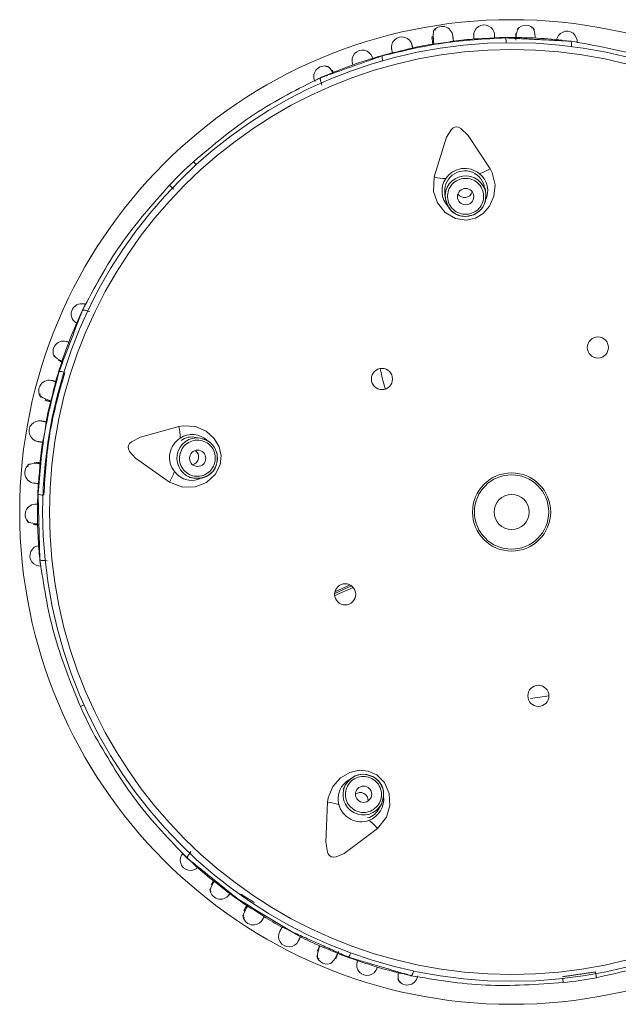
# Model space of a CAD drawing. Header units: millimetres. Extents: x 326.68 to 326.96, y 267.5 to 269.2.
# Tile 3 of 7: x 326.7857 to 326.8225, y 268.4546 to 268.515. Entities that reach past the tile are written whole.
import ezdxf

# ---------------------------------------------------------------- set-up
doc = ezdxf.new("R2010")
doc.units = ezdxf.units.MM
doc.layers.add('SANINDUSA', color=3, linetype='Continuous')

msp = doc.modelspace()

# ---------------------------------------------------------------- linework, layer by layer
at = {"layer": 'SANINDUSA', "linetype": 'Continuous', "lineweight": 15}
for p, q in [((326.8110872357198, 268.5138735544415), (326.8110968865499, 268.5138158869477)), ((326.8111588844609, 268.5136572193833), (326.8111755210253, 268.5135001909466)), ((326.8049971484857, 268.511765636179), (326.8049478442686, 268.5118850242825)), ((326.8042934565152, 268.5109748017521), (326.8042766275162, 268.5110901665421)), ((326.8118502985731, 268.5042621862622), (326.8118908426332, 268.503984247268)), ((326.8143646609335, 268.5043451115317), (326.8143241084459, 268.5046231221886)), ((326.814343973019, 268.5038782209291), (326.8143646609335, 268.5043451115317)), ((326.789940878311, 268.4971007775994), (326.7900557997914, 268.4970811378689)), ((326.7968584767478, 268.4893150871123), (326.7965815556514, 268.4893624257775)), ((326.797296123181, 268.4891511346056), (326.7968584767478, 268.4893150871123)), ((326.7867396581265, 268.4878002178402), (326.7866288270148, 268.4878112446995)), ((326.7961603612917, 268.4868981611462), (326.7964372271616, 268.4868508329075)), ((326.7868466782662, 268.4841523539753), (326.7868417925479, 268.4851003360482)), ((326.7874410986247, 268.4817854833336), (326.7873261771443, 268.4818051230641)), ((326.8061229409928, 268.4802424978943), (326.8050940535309, 268.4797779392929)), ((326.8062189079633, 268.4801561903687), (326.8050983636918, 268.4796502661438)), ((326.8060352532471, 268.4803036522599), (326.8051106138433, 268.4798861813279)), ((326.805743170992, 268.4680211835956), (326.8056125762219, 268.4677724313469)), ((326.8060343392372, 268.4683867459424), (326.805743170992, 268.4680211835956)), ((326.8078260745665, 268.4666103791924), (326.8079566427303, 268.4668590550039)), ((326.7962008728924, 268.4638480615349), (326.796255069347, 268.4639512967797)), ((326.7976701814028, 268.4621424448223), (326.7976719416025, 268.4621648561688)), ((326.7995747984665, 268.4604035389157), (326.799513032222, 268.460310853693))]:
    msp.add_line(p, q, dxfattribs=at)
at = {"layer": 'SANINDUSA', "linetype": 'Continuous', "lineweight": 15, "flags": 128}
for points in [[(326.8112963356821, 268.5143751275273), (326.8111890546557, 268.5143512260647), (326.811144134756, 268.5141083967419), (326.8111567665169, 268.5136772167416), (326.8111588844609, 268.5136572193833)], [(326.8173992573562, 268.513859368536), (326.8173973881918, 268.5139305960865), (326.8173554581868, 268.5142698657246), (326.8172796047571, 268.5144637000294), (326.8171683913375, 268.5144841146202)], [(326.8110642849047, 268.5138548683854), (326.811073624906, 268.5139548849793), (326.8111114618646, 268.5139380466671)], [(326.8162119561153, 268.5141412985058), (326.81621010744, 268.5139296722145), (326.8162083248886, 268.5137257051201)], [(326.8196329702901, 268.5133433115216), (326.819636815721, 268.5133963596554), (326.8196381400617, 268.5134598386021), (326.819635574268, 268.5135181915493), (326.8196292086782, 268.5135694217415), (326.8196192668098, 268.5136117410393), (326.8196060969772, 268.5136435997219), (326.8195901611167, 268.5136639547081), (326.8195720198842, 268.5136720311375)], [(326.804983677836, 268.5117199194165), (326.8049699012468, 268.5117465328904), (326.8048093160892, 268.5119891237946), (326.8046674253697, 268.5121175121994), (326.8045542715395, 268.5121060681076)], [(326.8146310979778, 268.5058371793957), (326.8132792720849, 268.5078753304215), (326.8128415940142, 268.5083078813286), (326.8126949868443, 268.5083868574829), (326.8125729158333, 268.5084139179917), (326.8124675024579, 268.5084023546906), (326.8123713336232, 268.5083588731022), (326.8122374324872, 268.5082397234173), (326.8119661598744, 268.5077779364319), (326.8112092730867, 268.505338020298)], [(326.7964207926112, 268.506276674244), (326.7964209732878, 268.5062764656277), (326.7964316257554, 268.506264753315), (326.796452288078, 268.506242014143), (326.7964820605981, 268.5062092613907), (326.7965196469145, 268.5061678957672), (326.7965634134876, 268.5061197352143), (326.7965875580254, 268.506093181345)], [(326.8112092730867, 268.505338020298), (326.8111685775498, 268.5044527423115), (326.811413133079, 268.5037436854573), (326.8118850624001, 268.5031628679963), (326.8125142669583, 268.5027947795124), (326.813178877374, 268.5026928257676), (326.8137426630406, 268.5028204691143), (326.8142037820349, 268.503102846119), (326.8145969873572, 268.5035474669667), (326.8148676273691, 268.5041546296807), (326.8149365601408, 268.5048651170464), (326.8147611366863, 268.505584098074), (326.8146310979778, 268.5058371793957)], [(326.8143336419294, 268.5038806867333), (326.8143671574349, 268.5040097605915), (326.8143647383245, 268.5043445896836)], [(326.8118907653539, 268.5039847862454), (326.8119972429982, 268.5036346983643), (326.8121394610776, 268.5034168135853)], [(326.8118908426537, 268.5039842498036), (326.8120538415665, 268.5035260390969), (326.812131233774, 268.5034114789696)], [(326.7881135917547, 268.4940984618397), (326.7883142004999, 268.4940313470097), (326.788323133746, 268.4940283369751)], [(326.7870054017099, 268.4920376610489), (326.7869848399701, 268.4919266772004), (326.7871700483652, 268.4917932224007), (326.7875329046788, 268.4916443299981), (326.7876519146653, 268.4916070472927)], [(326.7873959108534, 268.4916129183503), (326.7873030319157, 268.4916615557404), (326.7873391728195, 268.491705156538)], [(326.7955217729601, 268.4900295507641), (326.7931656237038, 268.4893737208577), (326.7926190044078, 268.4890911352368), (326.7924985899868, 268.4889760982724), (326.7924351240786, 268.4888683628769), (326.7924135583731, 268.4887645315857), (326.7924251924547, 268.4886596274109), (326.7924971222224, 268.4884954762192), (326.7928525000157, 268.4880947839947), (326.7949390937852, 268.4866209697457)], [(326.7949390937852, 268.4866209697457), (326.7957684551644, 268.4863087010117), (326.7965184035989, 268.4863221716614), (326.7972166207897, 268.4865915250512), (326.7977611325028, 268.4870761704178), (326.7980634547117, 268.4876767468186), (326.7981162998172, 268.4882523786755), (326.7979902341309, 268.4887782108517), (326.7976888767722, 268.4892895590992), (326.7971950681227, 268.4897345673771), (326.7965406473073, 268.4900196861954), (326.7958026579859, 268.4900750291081), (326.7955217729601, 268.4900295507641)], [(326.7972905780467, 268.4891420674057), (326.797178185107, 268.489213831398), (326.7968590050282, 268.4893150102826)], [(326.7869903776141, 268.4877497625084), (326.7868680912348, 268.4877542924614), (326.7864807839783, 268.487735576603), (326.7862631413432, 268.4876730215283), (326.7862443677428, 268.4875637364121)], [(326.7964366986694, 268.4868509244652), (326.7968025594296, 268.4868440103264), (326.7970537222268, 268.4869119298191)], [(326.7964372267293, 268.4868508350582), (326.7969233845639, 268.4868642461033), (326.797056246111, 268.4869024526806)], [(326.7862283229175, 268.4843040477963), (326.786244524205, 268.4841902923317), (326.7864375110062, 268.4841078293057), (326.7867797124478, 268.4840560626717), (326.7868538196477, 268.4840521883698)], [(326.7866063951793, 268.4840142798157), (326.7868178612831, 268.4840198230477), (326.7868272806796, 268.4840200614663)], [(326.7873129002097, 268.4818041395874), (326.787259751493, 268.4818015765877), (326.7871962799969, 268.4818018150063), (326.7871379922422, 268.4818058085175), (326.7870869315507, 268.481813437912), (326.7870448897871, 268.4818244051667), (326.7870133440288, 268.4818383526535), (326.7869934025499, 268.4818547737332), (326.7869857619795, 268.4818731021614)], [(326.7894765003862, 268.4728463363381), (326.7894767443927, 268.4728464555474), (326.7894911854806, 268.4728529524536), (326.789519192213, 268.4728655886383), (326.7895595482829, 268.472883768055), (326.7896104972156, 268.4729067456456), (326.7896698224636, 268.4729334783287), (326.7897025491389, 268.4729482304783)], [(326.807712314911, 268.4653632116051), (326.808265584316, 268.4660554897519), (326.8084845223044, 268.4667728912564), (326.8084441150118, 268.4675201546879), (326.8081514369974, 268.468187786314), (326.8076736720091, 268.4686609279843), (326.8071425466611, 268.4688890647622), (326.8066035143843, 268.4689316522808), (326.8060240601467, 268.4688030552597), (326.8054482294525, 268.4684709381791), (326.8049748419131, 268.4679366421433), (326.8046941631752, 268.4672518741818), (326.8046506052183, 268.4669706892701)], [(326.8060412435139, 268.4683786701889), (326.8059382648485, 268.4682939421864), (326.8057434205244, 268.4680216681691)], [(326.8079563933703, 268.4668585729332), (326.808076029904, 268.4672043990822), (326.8080890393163, 268.4674642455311)], [(326.8079566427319, 268.4668590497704), (326.8080941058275, 268.467325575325), (326.8080988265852, 268.4674637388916)], [(326.8046506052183, 268.4669706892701), (326.8045462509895, 268.4645271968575), (326.804646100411, 268.4639200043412), (326.8047182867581, 268.4637699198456), (326.8048011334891, 268.4636762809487), (326.8048932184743, 268.4636236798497), (326.8049965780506, 268.4636023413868), (326.8051749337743, 268.463620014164), (326.8056658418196, 268.4638341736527), (326.807712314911, 268.4653632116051)], [(326.7961920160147, 268.4638381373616), (326.7961577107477, 268.4637974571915), (326.7961193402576, 268.4637468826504), (326.7960871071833, 268.4636981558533), (326.796062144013, 268.4636529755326), (326.7960453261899, 268.4636129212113), (326.7960372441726, 268.4635793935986), (326.7960381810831, 268.4635535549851), (326.7960481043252, 268.4635363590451)], [(326.797695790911, 268.4621076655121), (326.7976554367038, 268.462048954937), (326.7974899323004, 268.4617498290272), (326.7974373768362, 268.4615484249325), (326.7975153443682, 268.4614665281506)], [(326.7977316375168, 268.4621972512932), (326.7976477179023, 268.4620927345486), (326.7975155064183, 268.4619274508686)], [(326.7997370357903, 268.4606012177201), (326.7996756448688, 268.4604953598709), (326.7995103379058, 268.4601446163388), (326.7994633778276, 268.4599230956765), (326.7995510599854, 268.4598552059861)], [(326.8041684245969, 268.4581829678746), (326.8041113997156, 268.4580535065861), (326.804012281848, 268.4578274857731)], [(326.8041824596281, 268.4581523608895), (326.8041403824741, 268.4580374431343), (326.8040384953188, 268.4576633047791), (326.8040307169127, 268.4574369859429), (326.8041288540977, 268.4573853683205)], [(326.8051517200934, 268.4573583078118), (326.8052421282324, 268.4575878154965), (326.8053280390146, 268.4578059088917)], [(326.8089977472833, 268.4565408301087), (326.808993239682, 268.4565112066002), (326.8089805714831, 268.4562205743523), (326.8090198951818, 268.4560332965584), (326.8091181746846, 268.4559760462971)], [(326.8191247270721, 268.4559113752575), (326.8191246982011, 268.4559116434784), (326.8191229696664, 268.455927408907), (326.8191196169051, 268.4559579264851), (326.8191147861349, 268.4560019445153), (326.8191086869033, 268.4560574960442), (326.8191015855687, 268.4561221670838), (326.819097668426, 268.456157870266)]]:
    msp.add_lwpolyline(points, dxfattribs=at)
at = {"layer": 'SANINDUSA', "linetype": 'Continuous', "lineweight": 15}
for centre, radius in [((326.8159550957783, 268.4847825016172), 0.03020728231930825), ((326.8159550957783, 268.4847825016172), 0.02879663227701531), ((326.8159550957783, 268.4847825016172), 0.02837947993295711), ((326.813132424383, 268.5041353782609), 0.0004994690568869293), ((326.821254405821, 268.4948759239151), 0.0006500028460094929), ((326.8079932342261, 268.4929415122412), 0.0006499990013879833), ((326.7966771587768, 268.4880783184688), 0.0004994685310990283), ((326.8159550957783, 268.4847825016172), 0.002400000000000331), ((326.8159550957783, 268.4847825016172), 0.002279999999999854), ((326.8159550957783, 268.4847825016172), 0.001079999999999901), ((326.8057351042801, 268.47973157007), 0.000650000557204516), ((326.8176006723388, 268.4735018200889), 0.0006500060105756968), ((326.8068633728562, 268.4674665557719), 0.0004994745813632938)]:
    msp.add_circle(centre, radius, dxfattribs=at)
for centre, radius, start, end in [((326.8116930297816, 268.51392727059), 0.0006539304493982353, 4.088924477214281, 149.6603536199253), ((326.814269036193, 268.5140296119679), 0.0006391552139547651, 2.960288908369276, 183.725246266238), ((326.8172110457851, 268.513955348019), 0.0009716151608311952, 146.002843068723, 183.7627944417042), ((326.8168230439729, 268.5140177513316), 0.0006380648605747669, 33.32571290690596, 142.1482508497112), ((326.8092159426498, 268.5132925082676), 0.000639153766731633, 12.9596286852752, 193.7247226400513), ((326.8159550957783, 268.4847825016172), 0.0291155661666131, 94.43498410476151, 97.07192542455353), ((326.8128615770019, 268.5381918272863), 0.02439908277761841, 271.9794465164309, 274.7868047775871), ((326.8159550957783, 268.4847825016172), 0.0291155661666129, 89.24097599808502, 92.16301116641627), ((326.8149622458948, 268.5136094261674), 0.0006629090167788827, 357.2161588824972, 23.50866581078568), ((326.8325830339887, 269.0431434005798), 0.52949736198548, 268.2422575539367, 268.3451454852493), ((326.8159550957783, 268.4847825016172), 0.02911556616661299, 83.86323131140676, 87.3661155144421), ((326.8193466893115, 268.5136510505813), 0.0006341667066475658, 352.9491620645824, 173.735369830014), ((326.8036417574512, 268.5368095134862), 0.02436452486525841, 281.9779187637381, 284.789730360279), ((326.8159550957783, 268.4847825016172), 0.02911556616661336, 99.48296708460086, 102.1600734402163), ((326.8103807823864, 268.5229961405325), 0.00953278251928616, 274.4790953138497, 282.1192087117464), ((326.8067928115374, 268.5124877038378), 0.000636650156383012, 17.95791373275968, 198.726891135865), ((326.8109126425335, 268.4993866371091), 0.01366529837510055, 104.825184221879, 109.4502910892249), ((326.8159550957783, 268.4847825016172), 0.02911556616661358, 104.4389529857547, 107.44776305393), ((326.8086716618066, 268.5126918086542), 0.0006629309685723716, 173.0910432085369, 199.3822746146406), ((326.8044522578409, 268.511509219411), 0.0006416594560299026, 60.13836531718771, 206.3965982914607), ((326.8159550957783, 268.4847825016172), 0.02911556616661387, 109.2327220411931, 112.338415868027), ((326.8159550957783, 268.4847825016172), 0.02911556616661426, 113.2019280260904, 114.4485533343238), ((326.8159550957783, 268.4847825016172), 0.02911556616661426, 112.338415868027, 113.2019280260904), ((326.8159550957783, 268.4847825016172), 0.02904641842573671, 132.2651577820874, 136.3299595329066), ((326.8119472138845, 268.5080206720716), 0.002782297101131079, 254.6195480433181, 269.3756748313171), ((326.813081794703, 268.5044794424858), 0.001237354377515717, 6.634796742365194, 190.0788439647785), ((326.8131281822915, 268.5041617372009), 0.001250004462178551, 8.436349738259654, 188.1629812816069), ((326.8130839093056, 268.504465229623), 0.001399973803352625, 50.12883961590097, 146.4698993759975), ((326.813157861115, 268.5081965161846), 0.002781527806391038, 287.2215641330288, 301.9818258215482), ((326.8131770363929, 268.5045047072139), 0.001310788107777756, 333.1929674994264, 52.14722836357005), ((326.8130151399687, 268.504473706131), 0.001338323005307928, 145.1460256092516, 224.734683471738), ((326.8130681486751, 268.5045605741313), 0.0004859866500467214, 213.7819032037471, 278.5154883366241), ((326.8130865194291, 268.5045402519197), 0.0004634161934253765, 276.6409296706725, 345.9296206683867), ((326.8131285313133, 268.5041680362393), 0.001249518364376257, 278.2418483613, 346.5882229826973), ((326.8131954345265, 268.5041082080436), 0.001160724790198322, 281.0656342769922, 348.695884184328), ((326.8131263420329, 268.5041685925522), 0.001250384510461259, 217.2651618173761, 278.3374763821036), ((326.8130710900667, 268.5040275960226), 0.001113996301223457, 213.2491271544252, 288.1559520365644), ((326.7895453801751, 268.4969332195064), 0.0006312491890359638, 64.60999060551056, 238.0920024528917), ((326.8159550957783, 268.4847825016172), 0.02911556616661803, 154.1493094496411, 155.2960035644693), ((326.8159550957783, 268.4847825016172), 0.02911556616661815, 155.2960035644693, 156.10153136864), ((326.8159550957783, 268.4847825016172), 0.0291155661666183, 156.10153136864, 159.3619053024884), ((326.7884407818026, 268.4946250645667), 0.0006469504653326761, 66.3387083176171, 212.0851255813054), ((326.4266679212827, 268.6242336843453), 0.3843997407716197, 340.2197142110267, 340.3614453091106), ((326.7885556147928, 268.4949017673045), 0.000874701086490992, 214.7594986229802, 257.0139059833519), ((326.8159550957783, 268.4847825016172), 0.02911556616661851, 161.2329561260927, 164.1582393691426), ((326.7882322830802, 268.4927461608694), 0.0006629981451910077, 69.22225599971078, 95.5111840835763), ((326.8218063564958, 268.4963912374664), 0.01419999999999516, 191.4844736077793, 196.5531442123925), ((326.7875726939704, 268.492218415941), 0.0006509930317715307, 71.03424484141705, 216.7614709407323), ((326.7643270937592, 268.4983120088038), 0.02427160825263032, 343.9730221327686, 346.7956171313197), ((326.8159550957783, 268.4847825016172), 0.02911556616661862, 166.4384558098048, 169.0806804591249), ((326.7869651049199, 268.4897381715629), 0.0006416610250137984, 79.96313616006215, 260.7225722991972), ((326.7778958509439, 268.4912884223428), 0.009526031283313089, 346.4771196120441, 354.1226953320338), ((326.7928225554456, 268.4893574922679), 0.002781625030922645, 359.2219251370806, 13.98137263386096), ((326.8159550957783, 268.4847825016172), 0.02911556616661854, 171.4831599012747, 174.1532050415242), ((326.7963485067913, 268.4881341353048), 0.001400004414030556, 122.1300758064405, 218.4687494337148), ((326.7966507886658, 268.4880824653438), 0.001250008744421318, 80.43598341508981, 260.1628521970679), ((326.7963386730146, 268.4882073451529), 0.001333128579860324, 45.81830569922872, 123.4456966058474), ((326.796306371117, 268.4883270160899), 0.00105809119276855, 75.11699805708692, 127.3203073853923), ((326.7967223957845, 268.4881298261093), 0.001160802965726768, 353.0681737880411, 60.69401947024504), ((326.7966453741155, 268.4880849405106), 0.001249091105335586, 350.2294164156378, 58.60212116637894), ((326.79627794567, 268.4881598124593), 0.0004633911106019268, 348.6388896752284, 57.92952371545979), ((326.7657054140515, 268.4889008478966), 0.02131938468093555, 353.7853680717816, 356.9718501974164), ((326.7962529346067, 268.4881485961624), 0.0004859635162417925, 285.7807727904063, 350.5166278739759), ((326.7967607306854, 268.4879866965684), 0.001113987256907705, 285.2488335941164, 0.1560604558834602), ((326.7966436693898, 268.4880828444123), 0.001250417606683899, 289.265810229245, 350.3373253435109), ((326.7867148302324, 268.4871967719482), 0.0006508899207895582, 123.0408415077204, 269.6024484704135), ((326.7926166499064, 268.4881513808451), 0.0027813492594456, 326.6164838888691, 341.3775283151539), ((326.7963176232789, 268.4880418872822), 0.001319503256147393, 216.1661818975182, 298.6507158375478), ((326.8159550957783, 268.4847825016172), 0.02911556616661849, 176.4342556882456, 179.37897362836), ((326.7871611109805, 268.4864801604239), 0.0006630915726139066, 245.0926694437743, 271.3783462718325), ((326.7867337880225, 268.4846210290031), 0.0006469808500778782, 86.34322426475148, 232.0821252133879), ((326.8159550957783, 268.4847825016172), 0.02911556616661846, 181.2442883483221, 184.4923122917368), ((326.7870122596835, 268.482097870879), 0.0006341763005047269, 94.9514962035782, 275.7330940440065), ((326.8159550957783, 268.4847825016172), 0.02911556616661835, 184.4923122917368, 185.2943200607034), ((326.8159550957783, 268.4847825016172), 0.02911556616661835, 185.2943200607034, 186.4487177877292), ((326.8159550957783, 268.4847825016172), 0.01149999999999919, 275.8315504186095, 281.5488559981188), ((326.8159550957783, 268.4847825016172), 0.02904641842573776, 204.2651577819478, 208.3343681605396), ((326.8068472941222, 268.4674380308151), 0.001249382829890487, 62.2378945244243, 130.5932860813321), ((326.8068283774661, 268.4675254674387), 0.001160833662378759, 65.06982709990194, 132.6935111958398), ((326.8069762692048, 268.4675176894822), 0.00111405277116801, 357.2503200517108, 72.15383611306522), ((326.8068486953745, 268.4674361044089), 0.001250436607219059, 1.266332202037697, 62.33582587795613), ((326.8066359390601, 268.4671845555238), 0.00133301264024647, 117.8140726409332, 195.4494839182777), ((326.8068510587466, 268.4674423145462), 0.001250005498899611, 152.4127128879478, 332.1855466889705), ((326.8066625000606, 268.4671120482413), 0.0004634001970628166, 60.63877670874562, 129.9285473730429), ((326.8066655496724, 268.4670848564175), 0.0004858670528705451, 357.7754593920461, 62.52478320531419), ((326.8067087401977, 268.4671712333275), 0.001399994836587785, 290.4686336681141, 7.057660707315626), ((326.8044555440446, 268.4641954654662), 0.002782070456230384, 71.22210215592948, 85.97948384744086), ((326.8067087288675, 268.4671712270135), 0.001399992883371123, 194.1300322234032, 290.4691584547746), ((326.8068399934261, 268.46703342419), 0.001059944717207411, 284.6405773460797, 336.8995895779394), ((326.8055392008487, 268.4636274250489), 0.002781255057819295, 38.61629936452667, 53.37801951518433), ((326.7962427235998, 268.4634208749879), 0.0006341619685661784, 136.9491844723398, 317.7363867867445), ((326.8159550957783, 268.4847825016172), 0.02911556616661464, 226.1509516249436, 227.2011270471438), ((326.8159550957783, 268.4847825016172), 0.02911556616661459, 227.2011270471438, 228.2618599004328), ((326.8159550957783, 268.4847825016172), 0.02911556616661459, 228.2618599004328, 231.1339994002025), ((326.819802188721, 268.4893507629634), 0.03507920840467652, 230.9643539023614, 232.6697537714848), ((326.7980783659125, 268.4616674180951), 0.0006468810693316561, 179.7168897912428, 326.3017564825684), ((326.8159550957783, 268.4847825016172), 0.0291155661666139, 233.2377399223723, 236.1524397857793), ((326.7887216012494, 268.442337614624), 0.0213316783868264, 55.78710249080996, 58.971596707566), ((326.8000959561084, 268.4600983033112), 0.0006508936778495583, 185.0407643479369, 331.6024303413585), ((326.8159550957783, 268.4847825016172), 0.02911556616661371, 238.4326277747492, 241.1096166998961), ((326.8022835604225, 268.4587427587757), 0.000641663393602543, 151.9623013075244, 332.7226303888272), ((326.798624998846, 268.4517745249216), 0.008198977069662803, 57.85622675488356, 66.7416437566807), ((326.8159550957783, 268.4847825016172), 0.0291155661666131, 243.4905409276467, 246.1559549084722), ((326.7968087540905, 268.4389597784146), 0.02056318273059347, 65.75004734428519, 68.97403022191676), ((326.8040771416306, 268.4580503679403), 0.001229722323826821, 308.4839136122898, 343.680270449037), ((326.8159550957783, 268.4847825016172), 0.02911556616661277, 248.4297764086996, 251.3682561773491), ((326.8054426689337, 268.4579224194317), 0.0006631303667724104, 317.0938473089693, 343.3768806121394), ((326.8046206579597, 268.4576873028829), 0.0006407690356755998, 192.3271473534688, 301.141497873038), ((326.8070828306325, 268.4569830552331), 0.0006366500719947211, 161.9576009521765, 342.7281949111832), ((326.6008220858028, 267.8109227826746), 0.6782566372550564, 72.25345729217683, 72.333750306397), ((326.8159550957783, 268.4847825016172), 0.02911556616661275, 253.2424296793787, 256.7349970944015), ((326.8095515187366, 268.4563989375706), 0.0006416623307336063, 204.1386926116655, 350.3966457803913), ((326.8159550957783, 268.4847825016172), 0.02904641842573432, 276.2651577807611, 280.3386849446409)]:
    msp.add_arc(centre, radius, start, end, dxfattribs=at)
for points, knots in [([(326.8155701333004, 268.5138738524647), (326.8142938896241, 268.5138053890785), (326.8117414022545, 268.5136684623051), (326.8092561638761, 268.5130705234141), (326.8080135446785, 268.5127715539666)], [0, 0, 0, 0, 0.4999999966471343, 1, 1, 1, 1]), ([(326.8110740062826, 268.5137970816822), (326.81106943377, 268.5138242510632), (326.8110581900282, 268.513891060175), (326.8111002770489, 268.5136408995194), (326.8111252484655, 268.5134924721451)], [0, 0, 0, 0, 0.4066717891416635, 1, 1, 1, 1]), ([(326.8136315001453, 268.513984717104), (326.8136266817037, 268.5140452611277), (326.8136210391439, 268.5141161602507), (326.8136350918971, 268.5139396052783), (326.813641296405, 268.5138616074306), (326.8136464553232, 268.5137967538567)], [0, 0, 0, 0, 0.4962992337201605, 0.581183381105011, 1, 1, 1, 1]), ([(326.8149142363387, 268.5138698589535), (326.8149119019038, 268.5139351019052), (326.8149091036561, 268.5140133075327), (326.8149027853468, 268.5141898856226), (326.8149053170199, 268.5141191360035), (326.8149074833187, 268.5140585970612)], [0, 0, 0, 0, 0.4207563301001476, 0.5043535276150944, 1, 1, 1, 1]), ([(326.8085958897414, 268.5131375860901), (326.8085806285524, 268.513196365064), (326.8085627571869, 268.5132651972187), (326.808607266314, 268.513093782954), (326.8086269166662, 268.5130180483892), (326.808643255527, 268.5129550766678)], [0, 0, 0, 0, 0.4962997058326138, 0.5811836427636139, 1, 1, 1, 1]), ([(326.8098366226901, 268.5134461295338), (326.8098335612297, 268.513460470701), (326.8098123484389, 268.5135598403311), (326.8098270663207, 268.5134909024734), (326.8098396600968, 268.513431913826)], [0, 0, 0, 0, 0.1443214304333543, 1, 1, 1, 1]), ([(326.8285351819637, 268.5109613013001), (326.8270719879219, 268.5115975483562), (326.8241463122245, 268.5128697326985), (326.821096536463, 268.5134046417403), (326.8195720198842, 268.5136720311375)], [0, 0, 0, 0, 0.5001217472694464, 1, 1, 1, 1]), ([(326.8074280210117, 268.5125875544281), (326.8074078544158, 268.5126533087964), (326.8073679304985, 268.5127834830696), (326.8073890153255, 268.512714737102), (326.807399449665, 268.5126807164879)], [0, 0, 0, 0, 0.5051256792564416, 1, 1, 1, 1]), ([(326.806190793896, 268.5122806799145), (326.8061776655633, 268.512317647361), (326.8061556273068, 268.5123797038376), (326.8061916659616, 268.5122782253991), (326.8062062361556, 268.5122371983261)], [0, 0, 0, 0, 0.5957065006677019, 1, 1, 1, 1]), ([(326.8042360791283, 268.5114349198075), (326.8028514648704, 268.5107431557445), (326.8000815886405, 268.5093593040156), (326.7976412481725, 268.5073043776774), (326.7964207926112, 268.506276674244)], [0, 0, 0, 0, 0.4998830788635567, 1, 1, 1, 1]), ([(326.8042766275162, 268.5110901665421), (326.8042628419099, 268.5111260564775), (326.8042402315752, 268.5111849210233), (326.8042194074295, 268.5112621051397), (326.8042085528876, 268.5113219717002), (326.8042064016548, 268.5113712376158), (326.8042120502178, 268.5114150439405), (326.8042269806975, 268.5114273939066), (326.8042360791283, 268.5114349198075)], [0, 0, 0, 0, 0.214968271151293, 0.3525782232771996, 0.5003287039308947, 0.6482063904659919, 0.7856217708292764, 0.9999999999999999, 0.9999999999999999, 0.9999999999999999, 0.9999999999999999]), ([(326.8038784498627, 268.5112218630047), (326.803868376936, 268.5112439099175), (326.8038481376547, 268.5112882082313), (326.8038779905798, 268.5112228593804), (326.8038929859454, 268.5111900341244)], [0, 0, 0, 0, 0.4976919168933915, 1, 1, 1, 1]), ([(326.7949450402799, 268.5048365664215), (326.7938877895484, 268.5036416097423), (326.7917737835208, 268.5012522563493), (326.7903226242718, 268.4985170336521), (326.7895972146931, 268.4971497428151)], [0, 0, 0, 0, 0.5001171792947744, 1, 1, 1, 1]), ([(326.7952041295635, 268.5045892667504), (326.7951858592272, 268.5046063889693), (326.7951492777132, 268.5046406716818), (326.7950969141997, 268.5046900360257), (326.7950492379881, 268.5047350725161), (326.7950084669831, 268.5047738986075), (326.794976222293, 268.5048048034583), (326.7949542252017, 268.5048262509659), (326.7949424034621, 268.5048382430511), (326.7949441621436, 268.5048371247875), (326.7949450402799, 268.5048365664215)], [0, 0, 0, 0, 0.1248204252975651, 0.2499198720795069, 0.3749967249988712, 0.5000118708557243, 0.624998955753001, 0.7501078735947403, 0.8752250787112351, 1, 1, 1, 1]), ([(326.8129703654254, 268.5052436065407), (326.8128292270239, 268.5052062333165), (326.8125469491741, 268.5051314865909), (326.8122187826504, 268.5048253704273), (326.8120275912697, 268.5044283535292), (326.8120046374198, 268.5039860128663), (326.8121530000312, 268.5035686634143), (326.8124496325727, 268.5032427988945), (326.8128515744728, 268.5030431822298), (326.8131434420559, 268.5030522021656), (326.8132893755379, 268.5030567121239)], [0, 0, 0, 0, 0.1249994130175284, 0.2499997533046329, 0.3750015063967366, 0.499998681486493, 0.6249977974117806, 0.7500006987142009, 0.8750006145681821, 0.9999999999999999, 0.9999999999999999, 0.9999999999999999, 0.9999999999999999]), ([(326.8132893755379, 268.5030567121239), (326.8134303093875, 268.5030940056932), (326.8137122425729, 268.5031686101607), (326.814040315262, 268.503474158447), (326.814231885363, 268.5038708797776), (326.8142552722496, 268.5043134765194), (326.814106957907, 268.5047313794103), (326.813810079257, 268.5050575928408), (326.8134079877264, 268.5052571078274), (326.8131162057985, 268.5052481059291), (326.8129703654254, 268.5052436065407)], [0, 0, 0, 0, 0.1248185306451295, 0.2496950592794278, 0.374655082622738, 0.4997374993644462, 0.6249157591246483, 0.7500633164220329, 0.8750749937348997, 1, 1, 1, 1]), ([(326.789940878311, 268.4971007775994), (326.7899041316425, 268.4971159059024), (326.7898450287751, 268.4971402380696), (326.7897686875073, 268.4971625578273), (326.7897109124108, 268.4971744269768), (326.7896629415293, 268.4971778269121), (326.7896183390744, 268.4971736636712), (326.7896053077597, 268.4971589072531), (326.7895972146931, 268.4971497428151)], [0, 0, 0, 0, 0.2221509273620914, 0.3573046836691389, 0.5003379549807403, 0.6433931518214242, 0.7785301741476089, 1, 1, 1, 1]), ([(326.78879462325, 268.4951815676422), (326.7887304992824, 268.4952061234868), (326.7886026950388, 268.495255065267), (326.7886705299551, 268.4952290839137), (326.7887043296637, 268.4952161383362)], [0, 0, 0, 0, 0.5017358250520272, 1, 1, 1, 1]), ([(326.7881686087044, 268.493406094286), (326.7878393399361, 268.4921711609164), (326.7871808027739, 268.4897012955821), (326.7869815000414, 268.4871529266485), (326.7868818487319, 268.4858787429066)], [0, 0, 0, 0, 0.5000002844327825, 1, 1, 1, 1]), ([(326.7872323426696, 268.4858163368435), (326.7873130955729, 268.4870945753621), (326.78747459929, 268.4896510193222), (326.788171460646, 268.4921159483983), (326.7885198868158, 268.4933483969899)], [0, 0, 0, 0, 0.500006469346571, 1, 1, 1, 1]), ([(326.7877741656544, 268.4928369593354), (326.7877600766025, 268.492840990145), (326.7876614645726, 268.4928692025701), (326.7877300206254, 268.4928495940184), (326.7877887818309, 268.4928327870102)], [0, 0, 0, 0, 0.1428735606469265, 1, 1, 1, 1]), ([(326.7977515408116, 268.487894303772), (326.797759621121, 268.4880398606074), (326.7977757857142, 268.4883310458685), (326.7975865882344, 268.4887374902), (326.7972684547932, 268.4890422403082), (326.7968547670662, 268.4892012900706), (326.7964114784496, 268.4891893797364), (326.7960094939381, 268.4890078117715), (326.79569548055, 268.488687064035), (326.7956138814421, 268.4884067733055), (326.7955730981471, 268.4882666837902)], [0, 0, 0, 0, 0.124816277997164, 0.2496939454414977, 0.3746525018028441, 0.4997318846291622, 0.6249168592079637, 0.7500588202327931, 0.8750792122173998, 1, 1, 1, 1]), ([(326.7955730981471, 268.4882666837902), (326.7955650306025, 268.4881209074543), (326.7955488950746, 268.4878293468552), (326.7957386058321, 268.4874226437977), (326.7960571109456, 268.487118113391), (326.7964707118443, 268.4869596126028), (326.7969134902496, 268.4869717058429), (326.7973150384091, 268.4871531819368), (326.7976291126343, 268.4874737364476), (326.7977107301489, 268.4877541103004), (326.7977515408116, 268.487894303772)], [0, 0, 0, 0, 0.1249966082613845, 0.2500000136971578, 0.3749994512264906, 0.4999983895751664, 0.6249975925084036, 0.7499996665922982, 0.8749939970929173, 1, 1, 1, 1]), ([(326.7867142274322, 268.486545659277), (326.7866529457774, 268.4865493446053), (326.7865812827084, 268.4865536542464), (326.7867588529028, 268.4865429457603), (326.7868369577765, 268.4865382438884), (326.7869019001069, 268.4865343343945)], [0, 0, 0, 0, 0.4986965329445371, 0.5831781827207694, 1, 1, 1, 1]), ([(326.7868759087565, 268.4852649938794), (326.786807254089, 268.4852661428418), (326.7866704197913, 268.4852684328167), (326.7867430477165, 268.4852672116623), (326.7867792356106, 268.4852666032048)], [0, 0, 0, 0, 0.5017358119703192, 1, 1, 1, 1]), ([(326.7869857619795, 268.4818731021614), (326.787215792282, 268.4803425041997), (326.7876759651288, 268.4772805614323), (326.7888762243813, 268.4743246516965), (326.7894765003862, 268.4728463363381)], [0, 0, 0, 0, 0.4998780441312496, 1, 1, 1, 1]), ([(326.7903900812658, 268.4709977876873), (326.7911998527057, 268.4696230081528), (326.7928189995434, 268.4668741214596), (326.7949719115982, 268.4646487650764), (326.7960481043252, 268.4635363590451)], [0, 0, 0, 0, 0.5001222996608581, 1, 1, 1, 1]), ([(326.8073704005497, 268.4684314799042), (326.8072344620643, 268.468484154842), (326.8069625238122, 268.4685895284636), (326.8065175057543, 268.4685351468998), (326.8061293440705, 268.4683267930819), (326.8058502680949, 268.4679824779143), (326.8057245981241, 268.4675572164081), (326.8057730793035, 268.4671188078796), (326.8059810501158, 268.4667210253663), (326.8062224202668, 268.4665568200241), (326.8063430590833, 268.4664747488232)], [0, 0, 0, 0, 0.124819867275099, 0.2496960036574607, 0.3746592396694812, 0.4997343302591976, 0.6249188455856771, 0.7500600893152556, 0.8750779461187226, 1, 1, 1, 1]), ([(326.8063430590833, 268.4664747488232), (326.8064792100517, 268.4664220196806), (326.8067515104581, 268.4663165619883), (326.8071969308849, 268.4663713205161), (326.8075849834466, 268.4665801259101), (326.8078635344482, 268.4669245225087), (326.8079888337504, 268.4673493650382), (326.807940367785, 268.4677873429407), (326.8077325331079, 268.4681850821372), (326.8074911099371, 268.4683493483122), (326.8073704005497, 268.4684314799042)], [0, 0, 0, 0, 0.1250010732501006, 0.2500007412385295, 0.3750001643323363, 0.5000056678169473, 0.6250061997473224, 0.7499996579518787, 0.8750021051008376, 1, 1, 1, 1]), ([(326.7986185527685, 268.4613112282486), (326.7985949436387, 268.4612792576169), (326.7985554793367, 268.4612258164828), (326.7986197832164, 268.4613128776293), (326.7986456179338, 268.4613478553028)], [0, 0, 0, 0, 0.598240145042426, 1, 1, 1, 1]), ([(326.8006705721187, 268.4597920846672), (326.8006386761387, 268.4597399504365), (326.8006013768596, 268.4596789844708), (326.8006551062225, 268.4597668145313), (326.8006628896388, 268.4597795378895)], [0, 0, 0, 0, 0.8551366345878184, 1, 1, 1, 1]), ([(326.8211651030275, 268.4562090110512), (326.8227228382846, 268.4565543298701), (326.8258375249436, 268.4572447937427), (326.8286192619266, 268.4586046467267), (326.8300097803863, 268.4592844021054)], [0, 0, 0, 0, 0.5001258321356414, 1, 1, 1, 1]), ([(326.8065102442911, 268.4572756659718), (326.806487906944, 268.4572106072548), (326.8064436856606, 268.4570818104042), (326.8064670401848, 268.4571498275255), (326.8064785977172, 268.4571834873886)], [0, 0, 0, 0, 0.5051266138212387, 1, 1, 1, 1]), ([(326.8076915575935, 268.4567966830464), (326.807680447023, 268.4567590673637), (326.8076617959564, 268.4566959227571), (326.8076922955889, 268.4567991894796), (326.8077046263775, 268.4568409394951)], [0, 0, 0, 0, 0.5957069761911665, 1, 1, 1, 1]), ([(326.8099399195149, 268.4566347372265), (326.8099299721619, 268.4565975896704), (326.8099136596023, 268.456536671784), (326.80988515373, 268.4564619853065), (326.809858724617, 268.4564071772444), (326.8098315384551, 268.4563660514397), (326.8098011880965, 268.4563339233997), (326.8097818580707, 268.4563327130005), (326.8097700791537, 268.4563319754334)], [0, 0, 0, 0, 0.2150086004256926, 0.3525903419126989, 0.5003444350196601, 0.6482084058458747, 0.7856327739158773, 1, 1, 1, 1]), ([(326.8211008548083, 268.4565613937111), (326.8211055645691, 268.4565367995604), (326.8211149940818, 268.4564875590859), (326.8211283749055, 268.456416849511), (326.8211404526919, 268.4563523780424), (326.8211506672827, 268.4562970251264), (326.8211585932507, 268.4562530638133), (326.8211638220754, 268.4562227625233), (326.8211663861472, 268.4562061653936), (326.8211655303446, 268.4562080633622), (326.8211651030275, 268.4562090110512)], [0, 0, 0, 0, 0.1248250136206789, 0.2499148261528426, 0.3750082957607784, 0.5000055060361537, 0.6250096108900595, 0.7501280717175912, 0.8752345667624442, 1, 1, 1, 1]), ([(326.8097700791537, 268.4563319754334), (326.811296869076, 268.456077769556), (326.8143511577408, 268.4555692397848), (326.8175332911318, 268.4557973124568), (326.8191247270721, 268.4559113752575)], [0, 0, 0, 0, 0.4998839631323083, 1, 1, 1, 1]), ([(326.810184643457, 268.456294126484), (326.8101798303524, 268.4562703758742), (326.8101701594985, 268.4562226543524), (326.8101844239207, 268.4562930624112), (326.8101915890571, 268.456328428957)], [0, 0, 0, 0, 0.4976917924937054, 1, 1, 1, 1])]:
    msp.add_open_spline(points, degree=3, knots=knots, dxfattribs=at)
for points in [[(326.8123821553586, 268.5136758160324), (326.8123462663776, 268.5139660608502)], [(326.8191278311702, 268.5136944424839), (326.8155701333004, 268.5138738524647)], [(326.8098790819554, 268.5132472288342), (326.8098366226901, 268.5134461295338)], [(326.8195720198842, 268.5136720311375), (326.8191278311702, 268.5136944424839)], [(326.8080135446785, 268.5127715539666), (326.8046492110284, 268.5115811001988)], [(326.8046492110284, 268.5115811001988), (326.8042360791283, 268.5114349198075)], [(326.7895972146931, 268.4971497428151), (326.78944097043, 268.4967403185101)], [(326.78944097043, 268.4967403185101), (326.7881686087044, 268.493406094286)], [(326.7882215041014, 268.4940354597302), (326.7883668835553, 268.4939869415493)], [(326.7879697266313, 268.4927810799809), (326.7877741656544, 268.4928369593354)], [(326.7874103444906, 268.4916094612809), (326.7876474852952, 268.4915527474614)], [(326.7873718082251, 268.49031297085), (326.7870847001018, 268.490368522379)], [(326.7868692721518, 268.4891037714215), (326.7871577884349, 268.4890609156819)], [(326.7870059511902, 268.4877999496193), (326.7867634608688, 268.4878252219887)], [(326.7868818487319, 268.4858787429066), (326.7869742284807, 268.4823177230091)], [(326.7867293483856, 268.4839919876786), (326.7868825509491, 268.4839961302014)], [(326.7869742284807, 268.4823177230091), (326.7869857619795, 268.4818731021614)], [(326.7960481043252, 268.4635363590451), (326.79639429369, 268.4632571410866)], [(326.79639429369, 268.4632571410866), (326.799167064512, 268.4610208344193)], [(326.7976719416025, 268.4621648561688), (326.7975755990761, 268.4620456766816)], [(326.8001721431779, 268.4608161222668), (326.7993292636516, 268.4613380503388)], [(326.799167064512, 268.4610208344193), (326.8024394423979, 268.4590396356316)], [(326.7997000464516, 268.4606385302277), (326.7995638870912, 268.460436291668)], [(326.8006628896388, 268.4597795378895), (326.8007686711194, 268.4599524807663)], [(326.8018625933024, 268.459307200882), (326.8017210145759, 268.4590512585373)], [(326.8024394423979, 268.4590396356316), (326.8059283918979, 268.4574709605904)], [(326.8028572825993, 268.4584555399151), (326.8029872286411, 268.4587167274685)], [(326.8059283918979, 268.4574709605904), (326.8093499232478, 268.456456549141)], [(326.8093499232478, 268.456456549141), (326.8097700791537, 268.4563319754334)], [(326.8190856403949, 268.4562674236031), (326.8211008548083, 268.4565613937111)]]:
    msp.add_open_spline(points, degree=1, dxfattribs=at)

doc.saveas('drawing.dxf')
